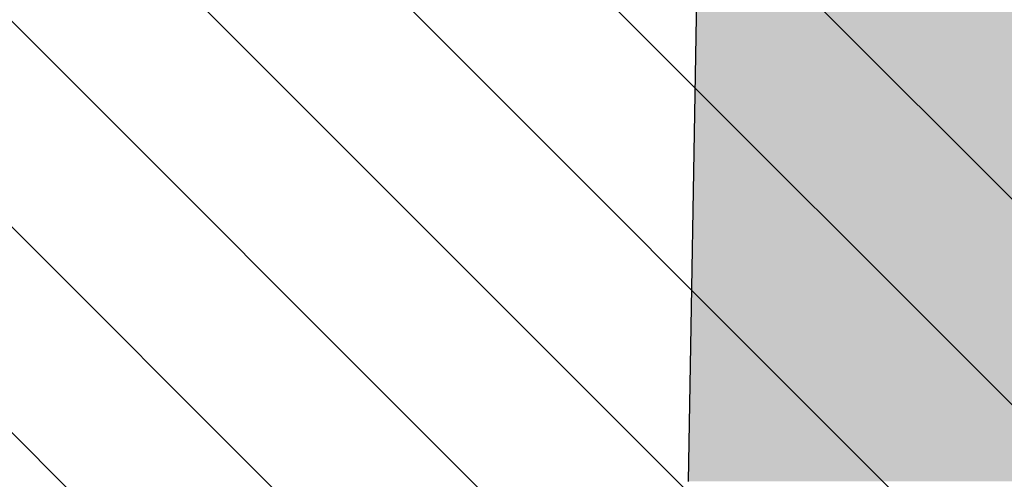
# Model space of a CAD drawing. Header units: millimetres. Extents: x -40276 to 214973, y -147941 to 35228.
# Tile 25 of 256: x -16724 to -16114, y 726 to 1011. Entities that reach past the tile are written whole.
import ezdxf

# ---------------------------------------------------------------- set-up
doc = ezdxf.new("R2010")
doc.units = ezdxf.units.MM
doc.header["$MEASUREMENT"] = 0
for name, color, linetype in [('1._POHLED ZÁPADNÍ_2_0_plochy', 7, 'Continuous'), ('1._POHLED ZÁPADNÍ_2_2D prvky - obecné', 7, 'Continuous'), ('1._POHLED ZÁPADNÍ_2_Výplně – Řezové', 7, 'Continuous')]:
    doc.layers.add(name, color=color, linetype=linetype)

msp = doc.modelspace()

# ---------------------------------------------------------------- hatches: boundary and pattern name
at = {"layer": '1._POHLED ZÁPADNÍ_2_0_plochy', "linetype": 'Continuous', "lineweight": 20, "true_color": 0xffaaaa}
h = msp.add_hatch(dxfattribs=at)
h.set_pattern_fill('Izolační_tvárnice_0002', color=21, style=0, pattern_type=2)
h.set_pattern_definition([(315, (-10360.18, 9405.31), (63.6396, 63.6396), [])])
h.paths.add_polyline_path([(-10906.33, 18690.21), (-10970.68, 9084.15), (-20311.44, 10009.93), (-20479.41, 269.75), (-242.33, 419.76), (-238.38, 17796.01)])
at = {"layer": '1._POHLED ZÁPADNÍ_2_Výplně – Řezové', "linetype": 'Continuous', "lineweight": 13}
msp.add_hatch(color=254, dxfattribs=at).paths.add_polyline_path([(-16281.22, 2366.59), (-16309.94, 724.73), (-16009.9, 724.73), (-15981.26, 2361.34)])

# ---------------------------------------------------------------- linework, layer by layer
at = {"layer": '1._POHLED ZÁPADNÍ_2_2D prvky - obecné', "color": 7, "linetype": 'Continuous', "lineweight": 25}
msp.add_line((-16309.88, 724.73), (-16281.22, 2366.59), dxfattribs=at)

doc.saveas('drawing.dxf')
